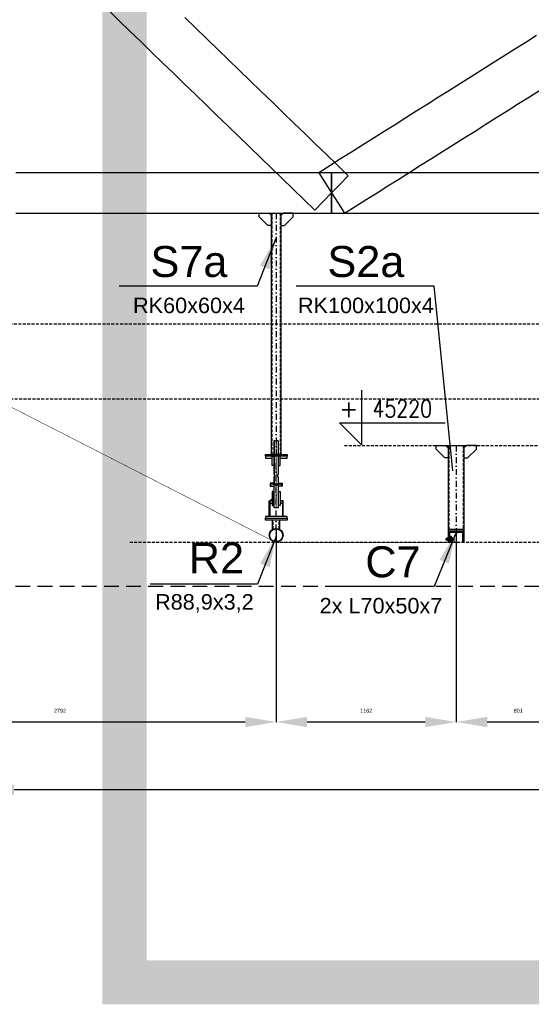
# Model space of a CAD drawing. Header units: millimetres. Extents: x -34919 to 306996, y -293018 to -145733.
# Tile 31 of 256: x 20392 to 23696, y -201452 to -195094. Entities that reach past the tile are written whole.
import ezdxf
from ezdxf.enums import TextEntityAlignment as Align

# ---------------------------------------------------------------- set-up
doc = ezdxf.new("R2010")
doc.units = ezdxf.units.MM
doc.header["$LTSCALE"] = 3
for name, pattern in [('AM_ISO08W050', [18, 12, -1.5, 3, -1.5]), ('DASHDOT', [25.4, 12.7, -6.35, 0, -6.35]), ('DASHED2', [9.525, 6.35, -3.175]), ('HIDDEN', [9.525, 6.35, -3.175])]:
    doc.linetypes.add(name, pattern=pattern)
for name, color, linetype, lineweight in [('-KONTURY', 7, 'Continuous', 18), ('AAA Widok', 2, 'Continuous', 25), ('AM_0', 7, 'Continuous', 15), ('AM_7', 4, 'AM_ISO08W050', 15), ('SIATKA', 5, 'Continuous', 18)]:
    doc.layers.add(name, color=color, linetype=linetype, lineweight=lineweight)
for name, color, linetype in [('AAA L-Opis', 3, 'Continuous'), ('ARF2000E0_BEARING_ROOF_KANTAVAT_KATTO', 7, 'Continuous'), ('blaszki', 6, 'Continuous'), ('poziome 1', 7, 'Continuous'), ('slupki', 7, 'Continuous'), ('stezenia', 4, 'Continuous'), ('STĘŻENIA_OPIS', 4, 'Continuous')]:
    doc.layers.add(name, color=color, linetype=linetype)
doc.styles.add('ROMANS', font='romans.shx')
doc.styles.get("Standard").update_dxf_attribs({"font": 'arial.ttf', "height": 25})
doc.dimstyles.new('STANDARD-100', dxfattribs={"dimscale": 100, "dimtxt": 2, "dimasz": 2, "dimexe": 0, "dimexo": 0, "dimgap": 0.6, "dimtad": 1, "dimdec": 0, "dimzin": 12, "dimdsep": 46, "dimtxsty": 'Standard', "dimcen": 1, "dimclrd": 256, "dimclre": 256, "dimclrt": 2, "dimadec": 0, "dimazin": 0, "dimtfac": 1, "dimtdec": 0, "dimtmove": 0, "dimatfit": 3, "dimfxl": 0, "dimtolj": 1, "dimtzin": 0, "dimarcsym": 0})

# ---------------------------------------------------------------- blocks, each defined once
blk = doc.blocks.new('*D1661')
at = {"lineweight": -2, "transparency": 16777216}
for p, q in [((20156.6, -199903.9, 0), (20156.6, -200067, 0)), ((29156.6, -199903.9, 0), (29156.6, -200067, 0)), ((28956.6, -200067, 0), (20356.6, -200067, 0))]:
    blk.add_line(p, q, dxfattribs=at)
at = {"transparency": 16777216}
for points in [[(20356.6, -200033.7, 0), (20356.6, -200100.4, 0), (20156.6, -200067, 0)], [(28956.6, -200033.7, 0), (28956.6, -200100.4, 0), (29156.6, -200067, 0)]]:
    blk.add_solid(points, dxfattribs=at)
at = {"layer": 'Defpoints', "color": 0, "transparency": 16777216}
for p in [(20156.6, -199903.9, 0), (29156.6, -199903.9, 0), (20156.6, -200067, 0)]:
    blk.add_point(p, dxfattribs=at)
at = {"color": 2, "transparency": 16777216, "insert": (24656.6, -199904.9, 0), "char_height": 200, "attachment_point": 5}
blk.add_mtext('\\A1;9000', dxfattribs=at)
blk = doc.blocks.new('*D1667')
at = {"lineweight": -2, "transparency": 16777216}
for p, q in [((23211.1, -198381.7), (23211.1, -199629.5)), ((24012.1, -198379.2), (24012.1, -199629.5)), ((23812.1, -199629.5), (23411.1, -199629.5))]:
    blk.add_line(p, q, dxfattribs=at)
at = {"transparency": 16777216}
for points in [[(23411.1, -199596.2), (23411.1, -199662.8), (23211.1, -199629.5)], [(23812.1, -199596.2), (23812.1, -199662.8), (24012.1, -199629.5)]]:
    blk.add_solid(points, dxfattribs=at)
at = {"layer": 'Defpoints', "color": 0, "transparency": 16777216}
for p in [(23211.1, -198381.7, 0), (24012.1, -198379.2, 0), (23211.1, -199629.5)]:
    blk.add_point(p, dxfattribs=at)
at = {"color": 2, "transparency": 16777216, "insert": (23611.6, -199556.7), "char_height": 25, "attachment_point": 5}
blk.add_mtext('\\A1;801', dxfattribs=at)
blk = doc.blocks.new('*D1668')
at = {"lineweight": -2, "transparency": 16777216}
for p, q in [((22048.6, -198391.2), (22048.6, -199629.5)), ((23211.1, -198381.7), (23211.1, -199629.5)), ((23011.1, -199629.5), (22248.6, -199629.5))]:
    blk.add_line(p, q, dxfattribs=at)
at = {"transparency": 16777216}
for points in [[(22248.6, -199596.2), (22248.6, -199662.8), (22048.6, -199629.5)], [(23011.1, -199596.2), (23011.1, -199662.8), (23211.1, -199629.5)]]:
    blk.add_solid(points, dxfattribs=at)
at = {"layer": 'Defpoints', "color": 0, "transparency": 16777216}
for p in [(22048.6, -198391.2, 0), (23211.1, -198381.7, 0), (22048.6, -199629.5)]:
    blk.add_point(p, dxfattribs=at)
at = {"color": 2, "transparency": 16777216, "insert": (22629.8, -199556.7), "char_height": 25, "attachment_point": 5}
blk.add_mtext('\\A1;1162', dxfattribs=at)
blk = doc.blocks.new('*D1669')
at = {"lineweight": -2, "transparency": 16777216}
for p, q in [((19256.6, -196976.3), (19256.6, -199629.5)), ((22048.6, -198391.2), (22048.6, -199629.5)), ((21848.6, -199629.5), (19456.6, -199629.5))]:
    blk.add_line(p, q, dxfattribs=at)
at = {"transparency": 16777216}
for points in [[(19456.6, -199596.2), (19456.6, -199662.8), (19256.6, -199629.5)], [(21848.6, -199596.2), (21848.6, -199662.8), (22048.6, -199629.5)]]:
    blk.add_solid(points, dxfattribs=at)
at = {"layer": 'Defpoints', "color": 0, "transparency": 16777216}
for p in [(19256.6, -196976.3), (22048.6, -198391.2, 0), (19256.6, -199629.5)]:
    blk.add_point(p, dxfattribs=at)
at = {"color": 2, "transparency": 16777216, "insert": (20652.6, -199556.7), "char_height": 25, "attachment_point": 5}
blk.add_mtext('\\A1;2792', dxfattribs=at)
blk = doc.blocks.new('A$C09B41FFC')
at = {"layer": 'AAA L-Opis', "color": 7}
for p, q in [((-13, 500), (-13, 284.6)), ((13, 500), (13, 284.6)), ((-13, 264.6), (-13, 214.6)), ((13, 264.6), (13, 214.6)), ((-15, 214.6), (15, 214.6))]:
    blk.add_line(p, q, dxfattribs=at)
at = {"layer": 'AAA Widok', "color": 7}
for p, q in [((-16, 222.6), (-16, 226.6)), ((16, 222.6), (16, 226.6)), ((-16.3, 172.6), (-15, 172.6)), ((-15.3, 171.6), (-15, 171.6)), ((15, 172.6), (16.2, 172.6)), ((15, 171.6), (15.2, 171.6)), ((-16.3, 82), (-15, 82)), ((-16.3, 82), (-15, 82)), ((-15.3, 83), (-15, 83)), ((16.2, 82, 0), (15, 82, 0)), ((21.2, 82), (20, 82))]:
    blk.add_line(p, q, dxfattribs=at)
for points in [[(15, 284.6), (15, 498), (13, 500), (-13, 500), (-15, 498), (-15, 284.6)], [(-15, 264.6), (-10.5, 264.6), (-10.5, 284.6), (-15, 284.6)], [(-15, 264.6), (-15, 72), (-13, 70), (13, 70), (15, 72), (15, 264.6)], [(15, 264.6), (10.5, 264.6), (10.5, 284.6), (15, 284.6)], [(-15, 226.6), (-38.1, 226.6), (-38.1, 222.6), (-15, 222.6)], [(-15, 222.6), (-38.1, 222.6), (-38.1, 207.6), (-15, 207.6)], [(15, 226.6), (38.1, 226.6), (38.1, 222.6), (15, 222.6)], [(15, 222.6), (38.1, 222.6), (38.1, 207.6), (15, 207.6)], [(-25, 112), (-41.2, 112), (-41.2, 98), (-25, 98)], [(25, 98), (41.3, 98), (41.3, 112), (25, 112)]]:
    blk.add_lwpolyline(points, dxfattribs=at)
at = {"layer": 'AAA Widok', "color": 7, "elevation": 0}
for points in [[(-25, 400), (-70, 400), (-70, 388), (-25, 388)], [(25, 388), (70, 388), (70, 400), (25, 400)], [(-44.4, 12), (-44.4, 112), (-41.2, 112), (-41.2, 12)], [(44.5, 12), (44.5, 112), (41.3, 112), (41.3, 12)]]:
    blk.add_lwpolyline(points, dxfattribs=at)
for points in [[(-25, 340), (-25, 400), (-14.3, 400), (-13.3, 399), (-13.3, 341), (-14.3, 340)], [(25, 340), (25, 400), (14.2, 400), (13.2, 399), (13.2, 341), (14.2, 340)]]:
    blk.add_lwpolyline(points, close=True, dxfattribs=at)
at = {"layer": 'AAA Widok', "color": 7}
for points in [[(-38.1, 207.6), (-35.2, 207.6), (-35.2, 222.6), (-38.1, 222.6)], [(38.1, 207.6), (35.2, 207.6), (35.2, 222.6), (38.1, 222.6)], [(-25, 172.6), (-25, 82), (-16.3, 82), (-15.3, 83), (-15.3, 171.6), (-16.3, 172.6)], [(25, 172.6), (25, 82), (16.2, 82), (15.2, 83), (15.2, 171.6), (16.2, 172.6)]]:
    blk.add_lwpolyline(points, close=True, dxfattribs=at)
blk.add_circle((-30, 118.7), 4, dxfattribs=at)
at = {"layer": 'AM_0', "color": 7}
for points in [[(-25, 112), (-25, 113), (-26, 112)], [(25, 112), (25, 113), (26, 112)]]:
    blk.add_solid(points, dxfattribs=at)
at = {"layer": 'AM_7', "color": 7}
blk.add_line((0, 500), (0, 70), dxfattribs=at)
at = {"layer": 'SIATKA', "color": 7}
blk.add_line((-15, 222.6), (15, 222.6), dxfattribs=at)
blk = doc.blocks.new('poziom')
at = {"color": 4}
for p, q in [((0, 1.176), (0, 0.076)), ((-0.446, 0.522), (1.685, 0.522)), ((-0.446, 0.522), (0, 0.076))]:
    blk.add_line(p, q, dxfattribs=at)
at = {"color": 2, "style": 'ROMANS'}
blk.add_attdef('+', text='', height=0.35, dxfattribs=at).set_placement((-0.254, 0.632), align=Align.CENTER)
at = {"color": 2, "style": 'ROMANS', "width": 0.8}
blk.add_attdef('POZIOM', text='', height=0.35, dxfattribs=at).set_placement((0.824, 0.632), align=Align.CENTER)

msp = doc.modelspace()

# ---------------------------------------------------------------- hatches: boundary and pattern name
at = {"layer": '-KONTURY'}
h = msp.add_hatch(dxfattribs=at)
h.set_pattern_fill('ANSI31', color=256, scale=0.5, style=0)
h.set_pattern_definition([(45, (-19471.3157, -85372.8036), (-1.122532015, 1.122532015), [])])
h.paths.add_polyline_path([(23172.074, -198445.193), (23170.874, -198445.193), (23168.074, -198442.393), (23168.074, -198428.693), (23172.074, -198428.693)])
h.paths.add_polyline_path([(23172.074, -198468.693), (23168.074, -198468.693), (23168.074, -198454.993), (23170.874, -198452.193), (23172.074, -198452.193)])
h = msp.add_hatch(dxfattribs=at)
h.set_pattern_fill('ANSI31', color=256, scale=0.5, angle=90, style=0)
h.set_pattern_definition([(135, (-19520.6267, -85370.8036), (-1.122532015, -1.122532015), [])])
h.paths.add_polyline_path([(23176.074, -198445.193), (23176.074, -198428.693), (23180.074, -198428.693), (23180.074, -198445.193)])
h.paths.add_polyline_path([(23176.074, -198468.693), (23176.074, -198452.193), (23180.074, -198452.193), (23180.074, -198454.693), (23180.074, -198468.693)])
at = {"layer": 'slupki'}
h = msp.add_hatch(dxfattribs=at)
h.set_pattern_fill('ANSI32')
h.set_pattern_definition([(45, (-28148.691, -202944.834), (-6.7351921, 6.7351921), []), (45, (-28144.201, -202944.834), (-6.7351921, 6.7351921), [])])
h.paths.add_polyline_path([(23161.074, -198398.693), (23211.074, -198398.693), (23211.074, -198400.605, -0.41421356), (23205.985, -198405.693), (23168.074, -198405.693), (23168.074, -198463.605, -0.41421356), (23162.985, -198468.693), (23161.074, -198468.693)])
h.paths.add_polyline_path([(23211.074, -198400.605), (23211.074, -198398.693), (23261.074, -198398.693), (23261.074, -198468.693), (23259.162, -198468.693, -0.41421356), (23254.074, -198463.605), (23254.074, -198405.693), (23216.162, -198405.693, -0.41421356)])

# ---------------------------------------------------------------- linework, layer by layer
at = {"layer": '-KONTURY'}
for p, q in [((23170.874, -198445.193, 0), (23170.874, -198452.193, 0)), ((23180.074, -198445.193, 0), (23176.074, -198445.193, 0)), ((23180.074, -198452.193, 0), (23176.074, -198452.193, 0))]:
    msp.add_line(p, q, dxfattribs=at)
at = {"layer": '-KONTURY', "linetype": 'HIDDEN', "const_width": 3, "elevation": 0}
msp.add_lwpolyline([(19293.625, -197062.036), (22048.624, -198471.262), (23199.074, -198471.262), (23199.074, -198422.468)], dxfattribs=at)
at = {"layer": '-KONTURY', "extrusion": (0.866025, -0.5, 0)}
for points, elevation in [([(-160277.711, 0), (-160279.951, 0)], 119269.768), ([(-160290.635, 0), (-160288.395, 0)], 119284.343), ([(-160277.256, 0), (-160275.734, 0)], 119308.672)]:
    msp.add_lwpolyline(points, dxfattribs=dict(at, elevation=elevation))
at = {"layer": '-KONTURY', "extrusion": (1, 0, 0)}
for points, elevation in [([(-198455.993, 0), (-198441.393, 0)], 23150.674), ([(-198438.693, 0), (-198458.693, 0)], 23159.074), ([(-198455.993, 0), (-198441.393, 0)], 23159.074), ([(-198458.693, 0), (-198438.693, 0)], 23161.074), ([(-198444.099, 0), (-198440.993, 0)], 23180.074), ([(-198438.876, 0), (-198440.993, 0)], 23180.674), ([(-198440.993, 0), (-198456.393, 0)], 23180.674), ([(-198457.193, 0), (-198440.193, 0)], 23186.474), ([(-198444.614, 0), (-198452.773, 0)], 23145.074), ([(-198443.693, 0), (-198453.693, 0)], 23145.994), ([(-198443.693, 0), (-198453.693, 0)], 23175.574), ([(-198453.287, 0), (-198444.099, 0)], 23180.074), ([(-198456.393, 0), (-198453.287, 0)], 23180.074), ([(-198456.393, 0), (-198458.511, 0)], 23180.674)]:
    msp.add_lwpolyline(points, dxfattribs=dict(at, elevation=elevation))
at = {"layer": '-KONTURY', "extrusion": (0, 1, 0)}
for points, elevation in [([(-23157.954, 0), (-23151.794, 0)], -198439.453), ([(-23161.074, 0), (-23159.074, 0)], -198438.693), ([(-23180.674, 0), (-23180.074, 0)], -198440.993), ([(-23185.713, 0), (-23180.674, 0)], -198438.876), ([(-23186.574, 0), (-23144.974, 0)], -198448.693), ([(-23175.574, 0), (-23145.074, 0)], -198444.614), ([(-23175.574, 0), (-23145.074, 0)], -198452.773), ([(-23175.574, 0), (-23145.994, 0)], -198443.693), ([(-23175.574, 0), (-23145.994, 0)], -198453.693), ([(-23159.174, 0), (-23150.574, 0)], -198448.693), ([(-23157.954, 0), (-23151.794, 0)], -198444.073), ([(-23157.954, 0), (-23151.794, 0)], -198453.313), ([(-23157.954, 0), (-23151.794, 0)], -198457.933), ([(-23161.174, 0), (-23158.974, 0)], -198448.693), ([(-23159.074, 0), (-23161.074, 0)], -198458.693), ([(-23180.074, 0), (-23176.494, 0)], -198444.099), ([(-23180.074, 0), (-23176.494, 0)], -198453.287), ([(-23180.674, 0), (-23180.074, 0)], -198456.393), ([(-23185.713, 0), (-23180.674, 0)], -198443.783), ([(-23185.713, 0), (-23180.674, 0)], -198453.603), ([(-23185.713, 0), (-23180.674, 0)], -198458.511)]:
    msp.add_lwpolyline(points, dxfattribs=dict(at, elevation=elevation))
at = {"layer": '-KONTURY', "extrusion": (0.866025, 0.5, 0)}
for points, elevation in [([(-183432.585, 0), (-183434.825, 0)], -79164.351), ([(-183445.964, 0), (-183447.485, 0)], -79140.021), ([(-183445.509, 0), (-183443.269, 0)], -79178.925)]:
    msp.add_lwpolyline(points, dxfattribs=dict(at, elevation=elevation))
at = {"layer": '-KONTURY', "elevation": 0}
for points in [[(23172.074, -198428.693), (23172.074, -198468.693), (23168.074, -198468.693), (23168.074, -198428.693)], [(23172.074, -198428.693), (23172.074, -198468.693), (23168.074, -198468.693), (23168.074, -198428.693)], [(23180.074, -198428.693), (23180.074, -198468.693), (23176.074, -198468.693), (23176.074, -198428.693)]]:
    msp.add_lwpolyline(points, close=True, dxfattribs=at)
at = {"layer": '-KONTURY', "extrusion": (0.707107, -0.707107, 0), "elevation": 156687.571}
msp.add_lwpolyline([(-123955.493, 0), (-123954.192, 0)], dxfattribs=at)
at = {"layer": '-KONTURY', "extrusion": (-0.707107, -0.707107, 0), "elevation": 123961.263}
msp.add_lwpolyline([(156694.642, 0), (156693.34, 0)], dxfattribs=at)
at = {"layer": '-KONTURY', "elevation": 0}
for points in [[(23168.074, -198442.393), (23170.874, -198445.193), (23172.074, -198445.193)], [(23168.074, -198454.993), (23170.874, -198452.193), (23172.074, -198452.193)], [(23175.574, -198443.693), (23176.494, -198444.099)], [(23175.574, -198453.693), (23176.494, -198453.287)]]:
    msp.add_lwpolyline(points, dxfattribs=at)
at = {"layer": '-KONTURY', "extrusion": (0.487829, -0.872939, 0), "elevation": 184535.834}
msp.add_lwpolyline([(-76576.092, 0), (-76575.038, 0)], dxfattribs=at)
at = {"layer": '-KONTURY', "extrusion": (-0.487829, -0.872939, 0), "elevation": 161931.54}
msp.add_lwpolyline([(117041.816, 0), (117042.87, 0)], dxfattribs=at)
at = {"layer": '-KONTURY'}
for centre, radius, start, end in [((23155.163, -198441.763, 0), 4.085, 154.4384694, 214.4384694), ((23154.585, -198441.763, 0), 4.085, 325.5615306, 25.5615306), ((23182.136, -198441.33, 0), 4.338, 325.5531276, 25.5531276), ((23166.343, -198448.693, 0), 15.265, 162.3830312, 197.6169688), ((23155.163, -198455.623, 0), 4.085, 145.5615306, 205.5615306), ((23143.405, -198448.693, 0), 15.265, 342.3830312, 17.6169688), ((23154.585, -198455.623, 0), 4.085, 334.4384694, 34.4384694), ((23170.246, -198448.693, 0), 16.227, 342.387526, 17.612474), ((23182.136, -198456.057, 0), 4.338, 334.4468724, 34.4468724)]:
    msp.add_arc(centre, radius, start, end, dxfattribs=at)
at = {"color": 4, "linetype": 'DASHED2'}
for p, q in [((-5676.685, -197058.262, 0), (29443.668, -197058.262, 0)), ((-5671.516, -197542.741, 0), (29441.729, -197542.741, 0)), ((22488.771, -197843.261, 0), (27066.677, -197843.261, 0)), ((21103.168, -198468.262, 0), (29441.729, -198468.262, 0))]:
    msp.add_line(p, q, dxfattribs=at)
at = {"color": 6, "const_width": 285}
msp.add_lwpolyline([(21069, -201310), (33444, -201310), (33444, -148715), (21069, -148715)], close=True, dxfattribs=at)
at = {"layer": 'ARF2000E0_BEARING_ROOF_KANTAVAT_KATTO'}
for points in [[(20962.888, -195031.567), (21033.2, -195099.623), (21103.513, -195167.679), (21173.825, -195235.735), (21244.138, -195303.792), (21314.45, -195371.848), (21384.763, -195439.904), (21455.075, -195507.96), (21525.388, -195576.017), (21595.7, -195644.073), (21666.013, -195712.129), (21736.325, -195780.185), (21806.638, -195848.242), (21876.95, -195916.298), (21947.263, -195984.354), (22017.575, -196052.41), (22087.888, -196120.467), (22158.2, -196188.523), (22228.513, -196256.579), (22298.825, -196324.635)], [(22298.825, -196324.635), (22352.725, -196268.948), (22406.625, -196213.261), (22460.525, -196157.574), (22514.425, -196101.888), (22444.113, -196033.831), (22373.8, -195965.775), (22303.488, -195897.719), (22233.175, -195829.663), (22162.863, -195761.606), (22092.55, -195693.55), (22022.238, -195625.494), (21951.925, -195557.438), (21881.613, -195489.381), (21811.3, -195421.325), (21740.988, -195353.269), (21670.675, -195285.213), (21600.363, -195217.156), (21530.05, -195149.1), (21459.738, -195081.044)], [(23730.271, -195196.419), (23659.958, -195240.704), (23589.646, -195284.988), (23519.333, -195329.272), (23449.021, -195373.557), (23378.708, -195417.841), (23308.396, -195462.126), (23238.083, -195506.41), (23167.771, -195550.694), (23097.458, -195594.979), (23027.146, -195639.263), (22956.833, -195683.547), (22886.521, -195727.832), (22816.208, -195772.116), (22745.896, -195816.401), (22675.583, -195860.685), (22605.271, -195904.969), (22534.958, -195949.254), (22464.646, -195993.538), (22394.333, -196037.822), (22324.021, -196082.107), (22365.323, -196147.684), (22406.625, -196213.261), (22447.927, -196278.839), (22489.229, -196344.416), (22559.542, -196300.132), (22629.854, -196255.847), (22700.167, -196211.563), (22770.479, -196167.279), (22840.792, -196122.994), (22911.104, -196078.71), (22981.417, -196034.426), (23051.729, -195990.141), (23122.042, -195945.857), (23192.354, -195901.572), (23262.667, -195857.288), (23332.979, -195813.004), (23403.292, -195768.719), (23473.604, -195724.435), (23543.917, -195680.151), (23614.229, -195635.866), (23684.542, -195591.582), (23754.854, -195547.297)], [(22406.625, -196343.261), (22406.625, -196278.261), (22406.625, -196213.261), (22406.625, -196148.261), (22406.625, -196083.261), (22336.313, -196083.261), (22266, -196083.261), (22195.688, -196083.261), (22125.375, -196083.261), (22055.063, -196083.261), (21984.75, -196083.261), (21914.438, -196083.261), (21844.125, -196083.261), (21773.813, -196083.261), (21703.5, -196083.261), (21633.188, -196083.261), (21562.875, -196083.261), (21492.563, -196083.261), (21422.25, -196083.261), (21351.938, -196083.261), (21281.625, -196083.261), (21211.313, -196083.261), (21141, -196083.261), (21070.688, -196083.261), (21000.375, -196083.261), (20930.063, -196083.261), (20859.75, -196083.261), (20789.438, -196083.261), (20719.125, -196083.261), (20648.813, -196083.261), (20578.5, -196083.261), (20508.188, -196083.261), (20437.875, -196083.261), (20367.563, -196083.261)], [(23761.313, -196083.261), (23391, -196083.261), (23320.688, -196083.261), (23250.375, -196083.261), (23180.063, -196083.261), (23109.75, -196083.261), (23039.438, -196083.261), (22969.125, -196083.261), (22898.813, -196083.261), (22828.5, -196083.261), (22758.188, -196083.261), (22687.875, -196083.261), (22617.563, -196083.261), (22547.25, -196083.261), (22476.938, -196083.261), (22406.625, -196083.261), (22406.625, -196148.261), (22406.625, -196213.261), (22406.625, -196278.261), (22406.625, -196343.261), (22476.938, -196343.261), (22547.25, -196343.261), (22617.563, -196343.261), (22687.875, -196343.261), (22758.188, -196343.261), (22828.5, -196343.261), (22898.813, -196343.261), (22969.125, -196343.261), (23039.438, -196343.261), (23109.75, -196343.261), (23180.063, -196343.261), (23250.375, -196343.261), (23320.688, -196343.261), (23391, -196343.261), (23761.313, -196343.261)], [(20367.563, -196343.261), (20437.875, -196343.261), (20508.188, -196343.261), (20578.5, -196343.261), (20648.813, -196343.261), (20719.125, -196343.261), (20789.438, -196343.261), (20859.75, -196343.261), (20930.063, -196343.261), (21000.375, -196343.261), (21070.688, -196343.261), (21141, -196343.261), (21211.313, -196343.261), (21281.625, -196343.261), (21351.938, -196343.261), (21422.25, -196343.261), (21492.563, -196343.261), (21562.875, -196343.261), (21633.188, -196343.261), (21703.5, -196343.261), (21773.813, -196343.261), (21844.125, -196343.261), (21909.438, -196343.261), (21979.75, -196343.261), (22055.063, -196343.261), (22130.375, -196343.261), (22195.688, -196343.261), (22266, -196343.261), (22336.313, -196343.261), (22406.625, -196343.261)]]:
    msp.add_lwpolyline(points, dxfattribs=at)
at = {"layer": 'blaszki', "color": 9, "elevation": 0}
for points in [[(22018.624, -196423.261), (21994.624, -196423.261), (21938.624, -196367.261), (21938.624, -196343.261), (22002.624, -196343.261), (22018.624, -196359.261)], [(22078.624, -196423.261), (22102.624, -196423.261), (22158.624, -196367.261), (22158.624, -196343.261), (22094.624, -196343.261), (22078.624, -196359.261)], [(23161.074, -197923.693), (23137.074, -197923.693), (23081.074, -197867.693), (23081.074, -197843.693), (23145.074, -197843.693), (23161.074, -197859.693)], [(23261.074, -197923.693), (23285.074, -197923.693), (23341.074, -197867.693), (23341.074, -197843.693), (23277.074, -197843.693), (23261.074, -197859.693)], [(22118.624, -197913.524), (21978.624, -197913.524), (21978.624, -197901.524), (22118.624, -197901.524)], [(22118.624, -198301.524), (21978.624, -198301.524), (21978.624, -198313.524), (22118.624, -198313.524)], [(22118.624, -198325.524), (21978.624, -198325.524), (21978.624, -198313.524), (22118.624, -198313.524)], [(23261.074, -198398.693), (23161.074, -198398.693), (23161.074, -198386.693), (23261.074, -198386.693)]]:
    msp.add_lwpolyline(points, close=True, dxfattribs=at)
at = {"layer": 'poziome 1', "linetype": 'HIDDEN', "ltscale": 5}
msp.add_lwpolyline([(30729.318, -191361.493), (-7495.118, -191361.493), (-7495.118, -198751.614), (30729.318, -198751.614)], close=True, dxfattribs=at)
at = {"layer": 'poziome 1', "color": 2, "elevation": 0}
for points in [[(23161.074, -198398.693), (23211.074, -198398.693), (23211.074, -198400.605, -0.41421356), (23205.985, -198405.693), (23168.074, -198405.693), (23168.074, -198463.605, -0.41421356), (23162.985, -198468.693), (23161.074, -198468.693)], [(23211.074, -198400.605), (23211.074, -198398.693), (23261.074, -198398.693), (23261.074, -198468.693), (23259.162, -198468.693, -0.41421356), (23254.074, -198463.605), (23254.074, -198405.693), (23216.162, -198405.693, -0.41421356)]]:
    msp.add_lwpolyline(points, format="xyb", close=True, dxfattribs=at)
at = {"layer": 'slupki', "color": 9, "linetype": 'DASHDOT'}
for p, q in [((22048.624, -196343.261, 0), (22048.624, -197901.524, 0)), ((23211.074, -197843.693, 0), (23211.074, -198386.693, 0)), ((22048.624, -198301.524, 0), (22048.624, -197925.524, 0))]:
    msp.add_line(p, q, dxfattribs=at)
at = {"layer": 'slupki', "color": 4, "linetype": 'DASHDOT'}
msp.add_line((22048.624, -198468.262, 0), (22048.624, -198313.524, 0), dxfattribs=at)
at = {"layer": 'slupki', "color": 9}
for p, q in [((22024.474, -198386.494, 0), (22024.474, -198325.524, 0)), ((22072.774, -198386.494, 0), (22072.774, -198325.524, 0))]:
    msp.add_line(p, q, dxfattribs=at)
at = {"layer": 'slupki', "color": 9, "linetype": 'HIDDEN'}
for p, q in [((22028.474, -198384.191, 0), (22028.474, -198325.524, 0)), ((22068.774, -198384.191, 0), (22068.774, -198325.524, 0))]:
    msp.add_line(p, q, dxfattribs=at)
at = {"layer": 'slupki', "color": 9, "elevation": 0}
for points in [[(22078.624, -197901.524), (22018.624, -197901.524), (22018.624, -196343.261), (22078.624, -196343.261)], [(23261.074, -198386.693), (23161.074, -198386.693), (23161.074, -197843.693), (23261.074, -197843.693)]]:
    msp.add_lwpolyline(points, close=True, dxfattribs=at)
at = {"layer": 'slupki', "color": 9, "linetype": 'HIDDEN', "elevation": 0}
for points in [[(22022.624, -197901.524), (22022.624, -196343.261)], [(22074.624, -196343.261), (22074.624, -197901.524)], [(23165.074, -198386.693), (23165.074, -197843.693)], [(23257.074, -197843.693), (23257.074, -198386.693)]]:
    msp.add_lwpolyline(points, dxfattribs=at)
at = {"layer": 'stezenia', "color": 3}
for radius in [44.45, 41.25]:
    msp.add_circle((22048.624, -198423.812, 0), radius, dxfattribs=at)

# ---------------------------------------------------------------- block references
at = {"color": 4, "xscale": 320, "yscale": 320, "zscale": 320}
msp.add_blockref('poziom', (22599.574, -197863.543, 0), dxfattribs=at).add_auto_attribs({'POZIOM': '45220', '+': '+'})
at = {"layer": 'stezenia', "color": 9}
msp.add_blockref('A$C09B41FFC', (22048.624, -198313.524, 0), dxfattribs=at)

# ---------------------------------------------------------------- texts
at = {"layer": 'STĘŻENIA_OPIS', "linetype": 'DASHDOT', "char_height": 200, "attachment_point": 5}
for s, insert in [('{\\farial|b0|i0|c238|p34;\\C3;S7a\\C256;\\P\\H0.5x;RK60x60x4}', (21485.529, -196773.249)), ('{\\farial|b0|i0|c238|p34;\\C3;S2a\\C256;\\P\\H0.5x;RK100x100x4}', (22627.942, -196773.249)), ('{\\farial|b0|i0|c238|p34;\\C3;^I^IR2\\C256;\\P\\H0.5x;R88,9x3,2}', (21585.058, -198696.403, 0)), ('{\\farial|b0|i0|c238|p34;\\C3;^I^I\\C6;C7\\C256;\\P\\H0.5x;2x L70x50x7}', (22725.284, -198712.333, 0))]:
    msp.add_mtext(s, dxfattribs=dict(at, insert=insert))

# ---------------------------------------------------------------- dimensions: what is measured, and where the dimension line sits
at = {"color": 4}
for base, p1, p2, picture, middle in [((19256.625, -199629.501, 0), (22048.624, -198391.236, 0), (19256.625, -196976.261, 0), '*D1669', (20652.625, -199556.737, 0)), ((22048.624, -199629.501, 0), (23211.074, -198381.693, 0), (22048.624, -198391.236, 0), '*D1668', (22629.849, -199556.737, 0)), ((20156.625, -200067.035, 0), (29156.625, -199903.884, 0), (20156.625, -199903.884, 0), '*D1661', (24656.625, -199904.92, 0))]:
    dim = msp.add_linear_dim(base=base, p1=p1, p2=p2, dimstyle='STANDARD-100', dxfattribs=at)
    dim.commit()
    dim.dimension.update_dxf_attribs({"geometry": picture, "text_midpoint": middle})
dim = msp.add_linear_dim(base=(23211.074, -199629.501, 0), p1=(24012.099, -198379.159, 0), p2=(23211.074, -198381.693, 0), dimstyle='STANDARD-100', dxfattribs=at)
dim.commit()
dim.dimension.update_dxf_attribs({"geometry": '*D1667', "text_midpoint": (23611.586, -199629.501, 0), "dimtype": 160})

# ---------------------------------------------------------------- leaders
at = {"layer": 'stezenia', "color": 3}
for points in [[(22046.888, -196507.756), (21926.861, -196815.627), (21035.46, -196815.627)], [(22048.07, -198430.911, 0), (21928.043, -198738.781, 0), (21235.303, -198738.781, 0)], [(23207.74, -198409.292, 0), (23068.27, -198754.711, 0), (22375.529, -198754.711, 0)]]:
    msp.add_leader(points, dimstyle='STANDARD-100', override={"dimgap": 0.6, "dimtad": 0, "dimfxl": 1.25, "dimfxlon": 1}, dxfattribs=at)
at = {"layer": 'stezenia', "color": 3, "has_arrowhead": 0}
msp.add_leader([(23189.301, -198007.756), (23069.274, -196815.627), (22177.873, -196815.627)], dimstyle='STANDARD-100', override={"dimtad": 0, "dimfxl": 1.25, "dimfxlon": 1}, dxfattribs=at)

doc.saveas('drawing.dxf')
